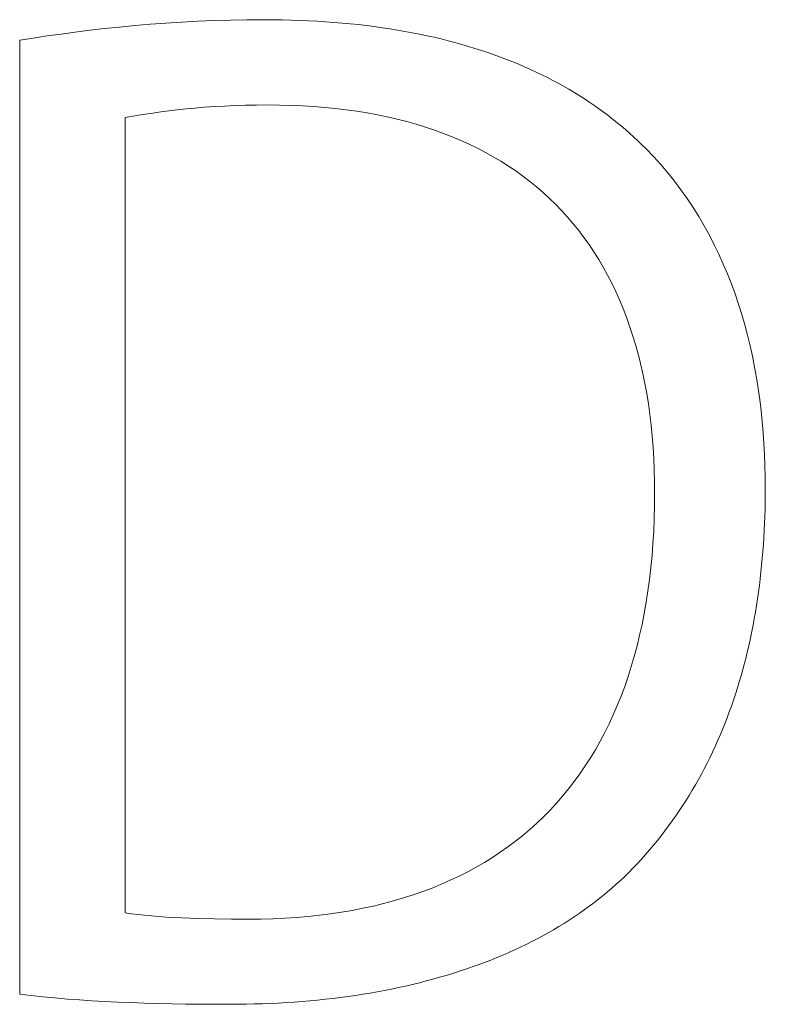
# Model space of a CAD drawing. Header units: centimetres. Extents: x -115 to 110, y -85 to 79.
# Tile 18 of 40: x -96.42 to -94.55, y 44.77 to 47.25. Entities that reach past the tile are written whole.
import ezdxf

# ---------------------------------------------------------------- set-up
doc = ezdxf.new("R2010")
doc.units = ezdxf.units.CM
doc.header["$MEASUREMENT"] = 0
doc.layers.add('Layer 1', color=7, linetype='Continuous')

msp = doc.modelspace()

# ---------------------------------------------------------------- linework, layer by layer
at = {"layer": 'Layer 1', "color": 250, "lineweight": 9}
for points, knots in [([(-96.42384, 47.19465), (-96.42384, 47.19465), (-96.38985, 47.19998), (-96.38985, 47.19998), (-96.38985, 47.19998), (-96.3552, 47.20514), (-96.3552, 47.20514), (-96.3552, 47.20514), (-96.31991, 47.2101), (-96.31991, 47.2101), (-96.31991, 47.2101), (-96.284, 47.21485), (-96.284, 47.21485), (-96.284, 47.21485), (-96.24747, 47.21936), (-96.24747, 47.21936), (-96.24747, 47.21936), (-96.21034, 47.2236), (-96.21034, 47.2236), (-96.21034, 47.2236), (-96.17262, 47.22756), (-96.17262, 47.22756), (-96.17262, 47.22756), (-96.13433, 47.2312), (-96.13433, 47.2312), (-96.13433, 47.2312), (-96.09547, 47.2345), (-96.09547, 47.2345), (-96.09547, 47.2345), (-96.05608, 47.23743), (-96.05608, 47.23743), (-96.05608, 47.23743), (-96.01615, 47.23999), (-96.01615, 47.23999), (-96.01615, 47.23999), (-95.9757, 47.24213), (-95.9757, 47.24213), (-95.9757, 47.24213), (-95.93475, 47.24384), (-95.93475, 47.24384), (-95.93475, 47.24384), (-95.8933, 47.24509), (-95.8933, 47.24509), (-95.8933, 47.24509), (-95.85138, 47.24585), (-95.85138, 47.24585), (-95.85138, 47.24585), (-95.809, 47.24612), (-95.809, 47.24612), (-95.809, 47.24612), (-95.78617, 47.24601), (-95.78617, 47.24601), (-95.78617, 47.24601), (-95.76359, 47.24569), (-95.76359, 47.24569), (-95.76359, 47.24569), (-95.74127, 47.24517), (-95.74127, 47.24517), (-95.74127, 47.24517), (-95.7192, 47.24444), (-95.7192, 47.24444), (-95.7192, 47.24444), (-95.69738, 47.2435), (-95.69738, 47.2435), (-95.69738, 47.2435), (-95.67581, 47.24235), (-95.67581, 47.24235), (-95.67581, 47.24235), (-95.65449, 47.24101), (-95.65449, 47.24101), (-95.65449, 47.24101), (-95.63342, 47.23946), (-95.63342, 47.23946), (-95.63342, 47.23946), (-95.61259, 47.23772), (-95.61259, 47.23772), (-95.61259, 47.23772), (-95.59201, 47.23577), (-95.59201, 47.23577), (-95.59201, 47.23577), (-95.57167, 47.23363), (-95.57167, 47.23363), (-95.57167, 47.23363), (-95.55158, 47.2313), (-95.55158, 47.2313), (-95.55158, 47.2313), (-95.53172, 47.22877), (-95.53172, 47.22877), (-95.53172, 47.22877), (-95.51211, 47.22605), (-95.51211, 47.22605), (-95.51211, 47.22605), (-95.49273, 47.22314), (-95.49273, 47.22314), (-95.49273, 47.22314), (-95.47359, 47.22005), (-95.47359, 47.22005), (-95.47359, 47.22005), (-95.45469, 47.21676), (-95.45469, 47.21676), (-95.45469, 47.21676), (-95.43603, 47.2133), (-95.43603, 47.2133), (-95.43603, 47.2133), (-95.41759, 47.20964), (-95.41759, 47.20964), (-95.41759, 47.20964), (-95.3994, 47.20581), (-95.3994, 47.20581), (-95.3994, 47.20581), (-95.38143, 47.2018), (-95.38143, 47.2018), (-95.38143, 47.2018), (-95.36369, 47.19761), (-95.36369, 47.19761), (-95.36369, 47.19761), (-95.34618, 47.19324), (-95.34618, 47.19324), (-95.34618, 47.19324), (-95.32891, 47.18869), (-95.32891, 47.18869), (-95.32891, 47.18869), (-95.31185, 47.18397), (-95.31185, 47.18397), (-95.31185, 47.18397), (-95.29503, 47.17908), (-95.29503, 47.17908), (-95.29503, 47.17908), (-95.27843, 47.17402), (-95.27843, 47.17402), (-95.27843, 47.17402), (-95.26205, 47.16879), (-95.26205, 47.16879), (-95.26205, 47.16879), (-95.24589, 47.1634), (-95.24589, 47.1634), (-95.24589, 47.1634), (-95.22996, 47.15784), (-95.22996, 47.15784), (-95.22996, 47.15784), (-95.21424, 47.15211), (-95.21424, 47.15211), (-95.21424, 47.15211), (-95.19875, 47.14622), (-95.19875, 47.14622), (-95.19875, 47.14622), (-95.18347, 47.14017), (-95.18347, 47.14017), (-95.18347, 47.14017), (-95.1684, 47.13396), (-95.1684, 47.13396), (-95.1684, 47.13396), (-95.15356, 47.12759), (-95.15356, 47.12759), (-95.15356, 47.12759), (-95.13892, 47.12107), (-95.13892, 47.12107), (-95.13892, 47.12107), (-95.1245, 47.11439), (-95.1245, 47.11439), (-95.1245, 47.11439), (-95.11029, 47.10756), (-95.11029, 47.10756), (-95.11029, 47.10756), (-95.09629, 47.10058), (-95.09629, 47.10058), (-95.09629, 47.10058), (-95.0825, 47.09345), (-95.0825, 47.09345), (-95.0825, 47.09345), (-95.06892, 47.08617), (-95.06892, 47.08617), (-95.06892, 47.08617), (-95.05555, 47.07874), (-95.05555, 47.07874), (-95.05555, 47.07874), (-95.04238, 47.07117), (-95.04238, 47.07117), (-95.04238, 47.07117), (-95.02941, 47.06346), (-95.02941, 47.06346), (-95.02941, 47.06346), (-95.01665, 47.0556), (-95.01665, 47.0556), (-95.01665, 47.0556), (-95.00409, 47.04761), (-95.00409, 47.04761), (-95.00409, 47.04761), (-94.99173, 47.03947), (-94.99173, 47.03947), (-94.99173, 47.03947), (-94.97957, 47.0312), (-94.97957, 47.0312), (-94.97957, 47.0312), (-94.96761, 47.0228), (-94.96761, 47.0228), (-94.96761, 47.0228), (-94.95584, 47.01426), (-94.95584, 47.01426), (-94.95584, 47.01426), (-94.94428, 47.00558), (-94.94428, 47.00558), (-94.94428, 47.00558), (-94.9329, 46.99678), (-94.9329, 46.99678), (-94.9329, 46.99678), (-94.92172, 46.98785), (-94.92172, 46.98785), (-94.92172, 46.98785), (-94.91074, 46.97879), (-94.91074, 46.97879), (-94.91074, 46.97879), (-94.89994, 46.96961), (-94.89994, 46.96961), (-94.89994, 46.96961), (-94.88933, 46.9603), (-94.88933, 46.9603), (-94.88933, 46.9603), (-94.87892, 46.95087), (-94.87892, 46.95087), (-94.87892, 46.95087), (-94.86869, 46.94132), (-94.86869, 46.94132), (-94.86869, 46.94132), (-94.85864, 46.93165), (-94.85864, 46.93165), (-94.85864, 46.93165), (-94.84879, 46.92186), (-94.84879, 46.92186), (-94.84879, 46.92186), (-94.82962, 46.90194), (-94.82962, 46.90194), (-94.82962, 46.90194), (-94.81119, 46.88157), (-94.81119, 46.88157), (-94.81119, 46.88157), (-94.79347, 46.86075), (-94.79347, 46.86075), (-94.79347, 46.86075), (-94.77645, 46.83952), (-94.77645, 46.83952), (-94.77645, 46.83952), (-94.76014, 46.81787), (-94.76014, 46.81787), (-94.76014, 46.81787), (-94.74452, 46.79582), (-94.74452, 46.79582), (-94.74452, 46.79582), (-94.72957, 46.77338), (-94.72957, 46.77338), (-94.72957, 46.77338), (-94.7153, 46.75057), (-94.7153, 46.75057), (-94.7153, 46.75057), (-94.70168, 46.7274), (-94.70168, 46.7274), (-94.70168, 46.7274), (-94.68872, 46.70388), (-94.68872, 46.70388), (-94.68872, 46.70388), (-94.67639, 46.68002), (-94.67639, 46.68002), (-94.67639, 46.68002), (-94.6647, 46.65584), (-94.6647, 46.65584), (-94.6647, 46.65584), (-94.65363, 46.63135), (-94.65363, 46.63135), (-94.65363, 46.63135), (-94.64317, 46.60657), (-94.64317, 46.60657), (-94.64317, 46.60657), (-94.63332, 46.5815), (-94.63332, 46.5815), (-94.63332, 46.5815), (-94.62406, 46.55616), (-94.62406, 46.55616), (-94.62406, 46.55616), (-94.61538, 46.53056), (-94.61538, 46.53056), (-94.61538, 46.53056), (-94.60728, 46.50471), (-94.60728, 46.50471), (-94.60728, 46.50471), (-94.59974, 46.47863), (-94.59974, 46.47863), (-94.59974, 46.47863), (-94.59276, 46.45233), (-94.59276, 46.45233), (-94.59276, 46.45233), (-94.58632, 46.42582), (-94.58632, 46.42582), (-94.58632, 46.42582), (-94.58042, 46.39912), (-94.58042, 46.39912), (-94.58042, 46.39912), (-94.57505, 46.37224), (-94.57505, 46.37224), (-94.57505, 46.37224), (-94.57019, 46.34519), (-94.57019, 46.34519), (-94.57019, 46.34519), (-94.56585, 46.31798), (-94.56585, 46.31798), (-94.56585, 46.31798), (-94.562, 46.29063), (-94.562, 46.29063), (-94.562, 46.29063), (-94.55863, 46.26315), (-94.55863, 46.26315), (-94.55863, 46.26315), (-94.55575, 46.23555), (-94.55575, 46.23555), (-94.55575, 46.23555), (-94.55334, 46.20784), (-94.55334, 46.20784), (-94.55334, 46.20784), (-94.55139, 46.18005), (-94.55139, 46.18005), (-94.55139, 46.18005), (-94.54988, 46.15217), (-94.54988, 46.15217), (-94.54988, 46.15217), (-94.54882, 46.12423), (-94.54882, 46.12423), (-94.54882, 46.12423), (-94.54819, 46.09624), (-94.54819, 46.09624), (-94.54819, 46.09624), (-94.54799, 46.0682), (-94.54799, 46.0682), (-94.54799, 46.0682), (-94.54829, 46.03204), (-94.54829, 46.03204), (-94.54829, 46.03204), (-94.54866, 46.01409), (-94.54866, 46.01409), (-94.54866, 46.01409), (-94.54919, 45.99622), (-94.54919, 45.99622), (-94.54919, 45.99622), (-94.54987, 45.97844), (-94.54987, 45.97844), (-94.54987, 45.97844), (-94.5507, 45.96075), (-94.5507, 45.96075), (-94.5507, 45.96075), (-94.55169, 45.94315), (-94.55169, 45.94315), (-94.55169, 45.94315), (-94.55283, 45.92564), (-94.55283, 45.92564), (-94.55283, 45.92564), (-94.55413, 45.90822), (-94.55413, 45.90822), (-94.55413, 45.90822), (-94.55558, 45.8909), (-94.55558, 45.8909), (-94.55558, 45.8909), (-94.55719, 45.87366), (-94.55719, 45.87366), (-94.55719, 45.87366), (-94.55895, 45.85652), (-94.55895, 45.85652), (-94.55895, 45.85652), (-94.56087, 45.83947), (-94.56087, 45.83947), (-94.56087, 45.83947), (-94.56295, 45.82251), (-94.56295, 45.82251), (-94.56295, 45.82251), (-94.56518, 45.80565), (-94.56518, 45.80565), (-94.56518, 45.80565), (-94.56758, 45.78889), (-94.56758, 45.78889), (-94.56758, 45.78889), (-94.57013, 45.77222), (-94.57013, 45.77222), (-94.57013, 45.77222), (-94.57285, 45.75565), (-94.57285, 45.75565), (-94.57285, 45.75565), (-94.57572, 45.73918), (-94.57572, 45.73918), (-94.57572, 45.73918), (-94.57876, 45.72281), (-94.57876, 45.72281), (-94.57876, 45.72281), (-94.58195, 45.70653), (-94.58195, 45.70653), (-94.58195, 45.70653), (-94.58532, 45.69036), (-94.58532, 45.69036), (-94.58532, 45.69036), (-94.58884, 45.67428), (-94.58884, 45.67428), (-94.58884, 45.67428), (-94.59253, 45.65831), (-94.59253, 45.65831), (-94.59253, 45.65831), (-94.59638, 45.64244), (-94.59638, 45.64244), (-94.59638, 45.64244), (-94.60039, 45.62668), (-94.60039, 45.62668), (-94.60039, 45.62668), (-94.60457, 45.61101), (-94.60457, 45.61101), (-94.60457, 45.61101), (-94.60892, 45.59546), (-94.60892, 45.59546), (-94.60892, 45.59546), (-94.61343, 45.58), (-94.61343, 45.58), (-94.61343, 45.58), (-94.61812, 45.56466), (-94.61812, 45.56466), (-94.61812, 45.56466), (-94.62296, 45.54942), (-94.62296, 45.54942), (-94.62296, 45.54942), (-94.62798, 45.53428), (-94.62798, 45.53428), (-94.62798, 45.53428), (-94.63317, 45.51926), (-94.63317, 45.51926), (-94.63317, 45.51926), (-94.63852, 45.50434), (-94.63852, 45.50434), (-94.63852, 45.50434), (-94.64405, 45.48953), (-94.64405, 45.48953), (-94.64405, 45.48953), (-94.64975, 45.47484), (-94.64975, 45.47484), (-94.64975, 45.47484), (-94.65561, 45.46025), (-94.65561, 45.46025), (-94.65561, 45.46025), (-94.66165, 45.44578), (-94.66165, 45.44578), (-94.66165, 45.44578), (-94.66787, 45.43142), (-94.66787, 45.43142), (-94.66787, 45.43142), (-94.67425, 45.41717), (-94.67425, 45.41717), (-94.67425, 45.41717), (-94.68081, 45.40304), (-94.68081, 45.40304), (-94.68081, 45.40304), (-94.68754, 45.38902), (-94.68754, 45.38902), (-94.68754, 45.38902), (-94.69445, 45.37511), (-94.69445, 45.37511), (-94.69445, 45.37511), (-94.70154, 45.36132), (-94.70154, 45.36132), (-94.70154, 45.36132), (-94.7088, 45.34765), (-94.7088, 45.34765), (-94.7088, 45.34765), (-94.71623, 45.3341), (-94.71623, 45.3341), (-94.71623, 45.3341), (-94.72385, 45.32066), (-94.72385, 45.32066), (-94.72385, 45.32066), (-94.73164, 45.30735), (-94.73164, 45.30735), (-94.73164, 45.30735), (-94.73961, 45.29415), (-94.73961, 45.29415), (-94.73961, 45.29415), (-94.74776, 45.28107), (-94.74776, 45.28107), (-94.74776, 45.28107), (-94.75609, 45.26812), (-94.75609, 45.26812), (-94.75609, 45.26812), (-94.7646, 45.25529), (-94.7646, 45.25529), (-94.7646, 45.25529), (-94.77329, 45.24257), (-94.77329, 45.24257), (-94.77329, 45.24257), (-94.78216, 45.22999), (-94.78216, 45.22999), (-94.78216, 45.22999), (-94.79121, 45.21752), (-94.79121, 45.21752), (-94.79121, 45.21752), (-94.80045, 45.20518), (-94.80045, 45.20518), (-94.80045, 45.20518), (-94.80987, 45.19297), (-94.80987, 45.19297), (-94.80987, 45.19297), (-94.81948, 45.18088), (-94.81948, 45.18088), (-94.81948, 45.18088), (-94.82926, 45.16892), (-94.82926, 45.16892), (-94.82926, 45.16892), (-94.83924, 45.15709), (-94.83924, 45.15709), (-94.83924, 45.15709), (-94.8494, 45.14539), (-94.8494, 45.14539), (-94.8494, 45.14539), (-94.85974, 45.13381), (-94.85974, 45.13381), (-94.85974, 45.13381), (-94.87027, 45.12237), (-94.87027, 45.12237), (-94.87027, 45.12237), (-94.88099, 45.11105), (-94.88099, 45.11105), (-94.88099, 45.11105), (-94.89114, 45.10078), (-94.89114, 45.10078), (-94.89114, 45.10078), (-94.90149, 45.09065), (-94.90149, 45.09065), (-94.90149, 45.09065), (-94.91205, 45.08066), (-94.91205, 45.08066), (-94.91205, 45.08066), (-94.92281, 45.07083), (-94.92281, 45.07083), (-94.92281, 45.07083), (-94.93377, 45.06114), (-94.93377, 45.06114), (-94.93377, 45.06114), (-94.94493, 45.0516), (-94.94493, 45.0516), (-94.94493, 45.0516), (-94.95629, 45.04221), (-94.95629, 45.04221), (-94.95629, 45.04221), (-94.96785, 45.03296), (-94.96785, 45.03296), (-94.96785, 45.03296), (-94.97961, 45.02387), (-94.97961, 45.02387), (-94.97961, 45.02387), (-94.99156, 45.01492), (-94.99156, 45.01492), (-94.99156, 45.01492), (-95.00371, 45.00613), (-95.00371, 45.00613), (-95.00371, 45.00613), (-95.01605, 44.99749), (-95.01605, 44.99749), (-95.01605, 44.99749), (-95.02858, 44.98899), (-95.02858, 44.98899), (-95.02858, 44.98899), (-95.04131, 44.98066), (-95.04131, 44.98066), (-95.04131, 44.98066), (-95.05422, 44.97247), (-95.05422, 44.97247), (-95.05422, 44.97247), (-95.06733, 44.96443), (-95.06733, 44.96443), (-95.06733, 44.96443), (-95.08062, 44.95655), (-95.08062, 44.95655), (-95.08062, 44.95655), (-95.0941, 44.94883), (-95.0941, 44.94883), (-95.0941, 44.94883), (-95.10776, 44.94126), (-95.10776, 44.94126), (-95.10776, 44.94126), (-95.12161, 44.93384), (-95.12161, 44.93384), (-95.12161, 44.93384), (-95.13564, 44.92658), (-95.13564, 44.92658), (-95.13564, 44.92658), (-95.14986, 44.91947), (-95.14986, 44.91947), (-95.14986, 44.91947), (-95.16425, 44.91252), (-95.16425, 44.91252), (-95.16425, 44.91252), (-95.17883, 44.90573), (-95.17883, 44.90573), (-95.17883, 44.90573), (-95.19358, 44.8991), (-95.19358, 44.8991), (-95.19358, 44.8991), (-95.20851, 44.89262), (-95.20851, 44.89262), (-95.20851, 44.89262), (-95.22361, 44.8863), (-95.22361, 44.8863), (-95.22361, 44.8863), (-95.23889, 44.88015), (-95.23889, 44.88015), (-95.23889, 44.88015), (-95.25435, 44.87415), (-95.25435, 44.87415), (-95.25435, 44.87415), (-95.26998, 44.86831), (-95.26998, 44.86831), (-95.26998, 44.86831), (-95.28577, 44.86263), (-95.28577, 44.86263), (-95.28577, 44.86263), (-95.30174, 44.85712), (-95.30174, 44.85712), (-95.30174, 44.85712), (-95.31788, 44.85176), (-95.31788, 44.85176), (-95.31788, 44.85176), (-95.33418, 44.84657), (-95.33418, 44.84657), (-95.33418, 44.84657), (-95.35066, 44.84154), (-95.35066, 44.84154), (-95.35066, 44.84154), (-95.36729, 44.83667), (-95.36729, 44.83667), (-95.36729, 44.83667), (-95.38409, 44.83197), (-95.38409, 44.83197), (-95.38409, 44.83197), (-95.40106, 44.82743), (-95.40106, 44.82743), (-95.40106, 44.82743), (-95.41818, 44.82306), (-95.41818, 44.82306), (-95.41818, 44.82306), (-95.43547, 44.81885), (-95.43547, 44.81885), (-95.43547, 44.81885), (-95.45292, 44.8148), (-95.45292, 44.8148), (-95.45292, 44.8148), (-95.47052, 44.81093), (-95.47052, 44.81093), (-95.47052, 44.81093), (-95.48829, 44.80722), (-95.48829, 44.80722), (-95.48829, 44.80722), (-95.5062, 44.80368), (-95.5062, 44.80368), (-95.5062, 44.80368), (-95.52428, 44.8003), (-95.52428, 44.8003), (-95.52428, 44.8003), (-95.5425, 44.79709), (-95.5425, 44.79709), (-95.5425, 44.79709), (-95.56088, 44.79406), (-95.56088, 44.79406), (-95.56088, 44.79406), (-95.57941, 44.79119), (-95.57941, 44.79119), (-95.57941, 44.79119), (-95.59809, 44.78849), (-95.59809, 44.78849), (-95.59809, 44.78849), (-95.61692, 44.78596), (-95.61692, 44.78596), (-95.61692, 44.78596), (-95.6359, 44.78361), (-95.6359, 44.78361), (-95.6359, 44.78361), (-95.65502, 44.78142), (-95.65502, 44.78142), (-95.65502, 44.78142), (-95.67429, 44.77941), (-95.67429, 44.77941), (-95.67429, 44.77941), (-95.6937, 44.77757), (-95.6937, 44.77757), (-95.6937, 44.77757), (-95.71326, 44.7759), (-95.71326, 44.7759), (-95.71326, 44.7759), (-95.73296, 44.7744), (-95.73296, 44.7744), (-95.73296, 44.7744), (-95.7528, 44.77308), (-95.7528, 44.77308), (-95.7528, 44.77308), (-95.77277, 44.77193), (-95.77277, 44.77193), (-95.77277, 44.77193), (-95.79289, 44.77096), (-95.79289, 44.77096), (-95.79289, 44.77096), (-95.81314, 44.77017), (-95.81314, 44.77017), (-95.81314, 44.77017), (-95.83353, 44.76955), (-95.83353, 44.76955), (-95.83353, 44.76955), (-95.85406, 44.7691), (-95.85406, 44.7691), (-95.85406, 44.7691), (-95.87472, 44.76884), (-95.87472, 44.76884), (-95.87472, 44.76884), (-95.89551, 44.76875), (-95.89551, 44.76875), (-95.89551, 44.76875), (-95.93296, 44.76882), (-95.93296, 44.76882), (-95.93296, 44.76882), (-95.96977, 44.76905), (-95.96977, 44.76905), (-95.96977, 44.76905), (-96.00593, 44.76945), (-96.00593, 44.76945), (-96.00593, 44.76945), (-96.04146, 44.77002), (-96.04146, 44.77002), (-96.04146, 44.77002), (-96.07638, 44.77077), (-96.07638, 44.77077), (-96.07638, 44.77077), (-96.11069, 44.77172), (-96.11069, 44.77172), (-96.11069, 44.77172), (-96.14442, 44.77288), (-96.14442, 44.77288), (-96.14442, 44.77288), (-96.17758, 44.77425), (-96.17758, 44.77425), (-96.17758, 44.77425), (-96.21018, 44.77585), (-96.21018, 44.77585), (-96.21018, 44.77585), (-96.24223, 44.77768), (-96.24223, 44.77768), (-96.24223, 44.77768), (-96.27375, 44.77976), (-96.27375, 44.77976), (-96.27375, 44.77976), (-96.30475, 44.78209), (-96.30475, 44.78209), (-96.30475, 44.78209), (-96.33525, 44.78469), (-96.33525, 44.78469), (-96.33525, 44.78469), (-96.36525, 44.78756), (-96.36525, 44.78756), (-96.36525, 44.78756), (-96.39478, 44.79072), (-96.39478, 44.79072), (-96.39478, 44.79072), (-96.42384, 44.79418), (-96.42384, 44.79418), (-96.42384, 44.79418), (-96.42384, 47.19465), (-96.42384, 47.19465)], [0, 0, 0, 0, 0.003937, 0.003937, 0.003937, 0.007874, 0.007874, 0.007874, 0.011811, 0.011811, 0.011811, 0.015748, 0.015748, 0.015748, 0.019685, 0.019685, 0.019685, 0.023622, 0.023622, 0.023622, 0.0275591, 0.0275591, 0.0275591, 0.0314961, 0.0314961, 0.0314961, 0.0354331, 0.0354331, 0.0354331, 0.0393701, 0.0393701, 0.0393701, 0.0433071, 0.0433071, 0.0433071, 0.0472441, 0.0472441, 0.0472441, 0.0511811, 0.0511811, 0.0511811, 0.0551181, 0.0551181, 0.0551181, 0.0590551, 0.0590551, 0.0590551, 0.0629921, 0.0629921, 0.0629921, 0.0669291, 0.0669291, 0.0669291, 0.0708661, 0.0708661, 0.0708661, 0.0748031, 0.0748031, 0.0748031, 0.0787402, 0.0787402, 0.0787402, 0.0826772, 0.0826772, 0.0826772, 0.0866142, 0.0866142, 0.0866142, 0.0905512, 0.0905512, 0.0905512, 0.0944882, 0.0944882, 0.0944882, 0.0984252, 0.0984252, 0.0984252, 0.1023622, 0.1023622, 0.1023622, 0.1062992, 0.1062992, 0.1062992, 0.1102362, 0.1102362, 0.1102362, 0.1141732, 0.1141732, 0.1141732, 0.1181102, 0.1181102, 0.1181102, 0.1220472, 0.1220472, 0.1220472, 0.1259843, 0.1259843, 0.1259843, 0.1299213, 0.1299213, 0.1299213, 0.1338583, 0.1338583, 0.1338583, 0.1377953, 0.1377953, 0.1377953, 0.1417323, 0.1417323, 0.1417323, 0.1456693, 0.1456693, 0.1456693, 0.1496063, 0.1496063, 0.1496063, 0.1535433, 0.1535433, 0.1535433, 0.1574803, 0.1574803, 0.1574803, 0.1614173, 0.1614173, 0.1614173, 0.1653543, 0.1653543, 0.1653543, 0.1692913, 0.1692913, 0.1692913, 0.1732283, 0.1732283, 0.1732283, 0.1771654, 0.1771654, 0.1771654, 0.1811024, 0.1811024, 0.1811024, 0.1850394, 0.1850394, 0.1850394, 0.1889764, 0.1889764, 0.1889764, 0.1929134, 0.1929134, 0.1929134, 0.1968504, 0.1968504, 0.1968504, 0.2007874, 0.2007874, 0.2007874, 0.2047244, 0.2047244, 0.2047244, 0.2086614, 0.2086614, 0.2086614, 0.2125984, 0.2125984, 0.2125984, 0.2165354, 0.2165354, 0.2165354, 0.2204724, 0.2204724, 0.2204724, 0.2244094, 0.2244094, 0.2244094, 0.2283465, 0.2283465, 0.2283465, 0.2322835, 0.2322835, 0.2322835, 0.2362205, 0.2362205, 0.2362205, 0.2401575, 0.2401575, 0.2401575, 0.2440945, 0.2440945, 0.2440945, 0.2480315, 0.2480315, 0.2480315, 0.2519685, 0.2519685, 0.2519685, 0.2559055, 0.2559055, 0.2559055, 0.2598425, 0.2598425, 0.2598425, 0.2637795, 0.2637795, 0.2637795, 0.2677165, 0.2677165, 0.2677165, 0.2716535, 0.2716535, 0.2716535, 0.2755906, 0.2755906, 0.2755906, 0.2795276, 0.2795276, 0.2795276, 0.2834646, 0.2834646, 0.2834646, 0.2874016, 0.2874016, 0.2874016, 0.2913386, 0.2913386, 0.2913386, 0.2952756, 0.2952756, 0.2952756, 0.2992126, 0.2992126, 0.2992126, 0.3031496, 0.3031496, 0.3031496, 0.3070866, 0.3070866, 0.3070866, 0.3110236, 0.3110236, 0.3110236, 0.3149606, 0.3149606, 0.3149606, 0.3188976, 0.3188976, 0.3188976, 0.3228346, 0.3228346, 0.3228346, 0.3267717, 0.3267717, 0.3267717, 0.3307087, 0.3307087, 0.3307087, 0.3346457, 0.3346457, 0.3346457, 0.3385827, 0.3385827, 0.3385827, 0.3425197, 0.3425197, 0.3425197, 0.3464567, 0.3464567, 0.3464567, 0.3503937, 0.3503937, 0.3503937, 0.3543307, 0.3543307, 0.3543307, 0.3582677, 0.3582677, 0.3582677, 0.3622047, 0.3622047, 0.3622047, 0.3661417, 0.3661417, 0.3661417, 0.3700787, 0.3700787, 0.3700787, 0.3740157, 0.3740157, 0.3740157, 0.3779528, 0.3779528, 0.3779528, 0.3818898, 0.3818898, 0.3818898, 0.3858268, 0.3858268, 0.3858268, 0.3897638, 0.3897638, 0.3897638, 0.3937008, 0.3937008, 0.3937008, 0.3976378, 0.3976378, 0.3976378, 0.4015748, 0.4015748, 0.4015748, 0.4055118, 0.4055118, 0.4055118, 0.4094488, 0.4094488, 0.4094488, 0.4133858, 0.4133858, 0.4133858, 0.4173228, 0.4173228, 0.4173228, 0.4212598, 0.4212598, 0.4212598, 0.4251969, 0.4251969, 0.4251969, 0.4291339, 0.4291339, 0.4291339, 0.4330709, 0.4330709, 0.4330709, 0.4370079, 0.4370079, 0.4370079, 0.4409449, 0.4409449, 0.4409449, 0.4448819, 0.4448819, 0.4448819, 0.4488189, 0.4488189, 0.4488189, 0.4527559, 0.4527559, 0.4527559, 0.4566929, 0.4566929, 0.4566929, 0.4606299, 0.4606299, 0.4606299, 0.4645669, 0.4645669, 0.4645669, 0.4685039, 0.4685039, 0.4685039, 0.4724409, 0.4724409, 0.4724409, 0.476378, 0.476378, 0.476378, 0.480315, 0.480315, 0.480315, 0.484252, 0.484252, 0.484252, 0.488189, 0.488189, 0.488189, 0.492126, 0.492126, 0.492126, 0.496063, 0.496063, 0.496063, 0.5, 0.5, 0.5, 0.503937, 0.503937, 0.503937, 0.507874, 0.507874, 0.507874, 0.511811, 0.511811, 0.511811, 0.515748, 0.515748, 0.515748, 0.519685, 0.519685, 0.519685, 0.523622, 0.523622, 0.523622, 0.5275591, 0.5275591, 0.5275591, 0.5314961, 0.5314961, 0.5314961, 0.5354331, 0.5354331, 0.5354331, 0.5393701, 0.5393701, 0.5393701, 0.5433071, 0.5433071, 0.5433071, 0.5472441, 0.5472441, 0.5472441, 0.5511811, 0.5511811, 0.5511811, 0.5551181, 0.5551181, 0.5551181, 0.5590551, 0.5590551, 0.5590551, 0.5629921, 0.5629921, 0.5629921, 0.5669291, 0.5669291, 0.5669291, 0.5708661, 0.5708661, 0.5708661, 0.5748031, 0.5748031, 0.5748031, 0.5787402, 0.5787402, 0.5787402, 0.5826772, 0.5826772, 0.5826772, 0.5866142, 0.5866142, 0.5866142, 0.5905512, 0.5905512, 0.5905512, 0.5944882, 0.5944882, 0.5944882, 0.5984252, 0.5984252, 0.5984252, 0.6023622, 0.6023622, 0.6023622, 0.6062992, 0.6062992, 0.6062992, 0.6102362, 0.6102362, 0.6102362, 0.6141732, 0.6141732, 0.6141732, 0.6181102, 0.6181102, 0.6181102, 0.6220472, 0.6220472, 0.6220472, 0.6259843, 0.6259843, 0.6259843, 0.6299213, 0.6299213, 0.6299213, 0.6338583, 0.6338583, 0.6338583, 0.6377953, 0.6377953, 0.6377953, 0.6417323, 0.6417323, 0.6417323, 0.6456693, 0.6456693, 0.6456693, 0.6496063, 0.6496063, 0.6496063, 0.6535433, 0.6535433, 0.6535433, 0.6574803, 0.6574803, 0.6574803, 0.6614173, 0.6614173, 0.6614173, 0.6653543, 0.6653543, 0.6653543, 0.6692913, 0.6692913, 0.6692913, 0.6732283, 0.6732283, 0.6732283, 0.6771654, 0.6771654, 0.6771654, 0.6811024, 0.6811024, 0.6811024, 0.6850394, 0.6850394, 0.6850394, 0.6889764, 0.6889764, 0.6889764, 0.6929134, 0.6929134, 0.6929134, 0.6968504, 0.6968504, 0.6968504, 0.7007874, 0.7007874, 0.7007874, 0.7047244, 0.7047244, 0.7047244, 0.7086614, 0.7086614, 0.7086614, 0.7125984, 0.7125984, 0.7125984, 0.7165354, 0.7165354, 0.7165354, 0.7204724, 0.7204724, 0.7204724, 0.7244094, 0.7244094, 0.7244094, 0.7283465, 0.7283465, 0.7283465, 0.7322835, 0.7322835, 0.7322835, 0.7362205, 0.7362205, 0.7362205, 0.7401575, 0.7401575, 0.7401575, 0.7440945, 0.7440945, 0.7440945, 0.7480315, 0.7480315, 0.7480315, 0.7519685, 0.7519685, 0.7519685, 0.7559055, 0.7559055, 0.7559055, 0.7598425, 0.7598425, 0.7598425, 0.7637795, 0.7637795, 0.7637795, 0.7677165, 0.7677165, 0.7677165, 0.7716535, 0.7716535, 0.7716535, 0.7755906, 0.7755906, 0.7755906, 0.7795276, 0.7795276, 0.7795276, 0.7834646, 0.7834646, 0.7834646, 0.7874016, 0.7874016, 0.7874016, 0.7913386, 0.7913386, 0.7913386, 0.7952756, 0.7952756, 0.7952756, 0.7992126, 0.7992126, 0.7992126, 0.8031496, 0.8031496, 0.8031496, 0.8070866, 0.8070866, 0.8070866, 0.8110236, 0.8110236, 0.8110236, 0.8149606, 0.8149606, 0.8149606, 0.8188976, 0.8188976, 0.8188976, 0.8228346, 0.8228346, 0.8228346, 0.8267717, 0.8267717, 0.8267717, 0.8307087, 0.8307087, 0.8307087, 0.8346457, 0.8346457, 0.8346457, 0.8385827, 0.8385827, 0.8385827, 0.8425197, 0.8425197, 0.8425197, 0.8464567, 0.8464567, 0.8464567, 0.8503937, 0.8503937, 0.8503937, 0.8543307, 0.8543307, 0.8543307, 0.8582677, 0.8582677, 0.8582677, 0.8622047, 0.8622047, 0.8622047, 0.8661417, 0.8661417, 0.8661417, 0.8700787, 0.8700787, 0.8700787, 0.8740157, 0.8740157, 0.8740157, 0.8779528, 0.8779528, 0.8779528, 0.8818898, 0.8818898, 0.8818898, 0.8858268, 0.8858268, 0.8858268, 0.8897638, 0.8897638, 0.8897638, 0.8937008, 0.8937008, 0.8937008, 0.8976378, 0.8976378, 0.8976378, 0.9015748, 0.9015748, 0.9015748, 0.9055118, 0.9055118, 0.9055118, 0.9094488, 0.9094488, 0.9094488, 0.9133858, 0.9133858, 0.9133858, 0.9173228, 0.9173228, 0.9173228, 0.9212598, 0.9212598, 0.9212598, 0.9251969, 0.9251969, 0.9251969, 0.9291339, 0.9291339, 0.9291339, 0.9330709, 0.9330709, 0.9330709, 0.9370079, 0.9370079, 0.9370079, 0.9409449, 0.9409449, 0.9409449, 0.9448819, 0.9448819, 0.9448819, 0.9488189, 0.9488189, 0.9488189, 0.9527559, 0.9527559, 0.9527559, 0.9566929, 0.9566929, 0.9566929, 0.9606299, 0.9606299, 0.9606299, 0.9645669, 0.9645669, 0.9645669, 0.9685039, 0.9685039, 0.9685039, 0.9724409, 0.9724409, 0.9724409, 0.976378, 0.976378, 0.976378, 0.980315, 0.980315, 0.980315, 0.984252, 0.984252, 0.984252, 0.988189, 0.988189, 0.988189, 0.992126, 0.992126, 0.992126, 0.996063, 0.996063, 0.996063, 1, 1, 1, 1]), ([(-96.15813, 44.99913), (-96.15813, 44.99913), (-96.14267, 44.9968), (-96.14267, 44.9968), (-96.14267, 44.9968), (-96.12645, 44.99469), (-96.12645, 44.99469), (-96.12645, 44.99469), (-96.10952, 44.9928), (-96.10952, 44.9928), (-96.10952, 44.9928), (-96.09193, 44.99111), (-96.09193, 44.99111), (-96.09193, 44.99111), (-96.07372, 44.98961), (-96.07372, 44.98961), (-96.07372, 44.98961), (-96.05495, 44.9883), (-96.05495, 44.9883), (-96.05495, 44.9883), (-96.03567, 44.98716), (-96.03567, 44.98716), (-96.03567, 44.98716), (-96.01593, 44.98618), (-96.01593, 44.98618), (-96.01593, 44.98618), (-95.99577, 44.98535), (-95.99577, 44.98535), (-95.99577, 44.98535), (-95.97526, 44.98467), (-95.97526, 44.98467), (-95.97526, 44.98467), (-95.93336, 44.98369), (-95.93336, 44.98369), (-95.93336, 44.98369), (-95.89062, 44.98316), (-95.89062, 44.98316), (-95.89062, 44.98316), (-95.84745, 44.983), (-95.84745, 44.983), (-95.84745, 44.983), (-95.81675, 44.98327), (-95.81675, 44.98327), (-95.81675, 44.98327), (-95.7865, 44.9841), (-95.7865, 44.9841), (-95.7865, 44.9841), (-95.75668, 44.98546), (-95.75668, 44.98546), (-95.75668, 44.98546), (-95.7273, 44.98738), (-95.7273, 44.98738), (-95.7273, 44.98738), (-95.69837, 44.98983), (-95.69837, 44.98983), (-95.69837, 44.98983), (-95.66987, 44.99283), (-95.66987, 44.99283), (-95.66987, 44.99283), (-95.64183, 44.99637), (-95.64183, 44.99637), (-95.64183, 44.99637), (-95.61423, 45.00046), (-95.61423, 45.00046), (-95.61423, 45.00046), (-95.58708, 45.00508), (-95.58708, 45.00508), (-95.58708, 45.00508), (-95.56038, 45.01024), (-95.56038, 45.01024), (-95.56038, 45.01024), (-95.53413, 45.01593), (-95.53413, 45.01593), (-95.53413, 45.01593), (-95.50833, 45.02216), (-95.50833, 45.02216), (-95.50833, 45.02216), (-95.48298, 45.02893), (-95.48298, 45.02893), (-95.48298, 45.02893), (-95.45809, 45.03623), (-95.45809, 45.03623), (-95.45809, 45.03623), (-95.43366, 45.04406), (-95.43366, 45.04406), (-95.43366, 45.04406), (-95.40969, 45.05242), (-95.40969, 45.05242), (-95.40969, 45.05242), (-95.38617, 45.06132), (-95.38617, 45.06132), (-95.38617, 45.06132), (-95.36312, 45.07074), (-95.36312, 45.07074), (-95.36312, 45.07074), (-95.34053, 45.08069), (-95.34053, 45.08069), (-95.34053, 45.08069), (-95.31841, 45.09116), (-95.31841, 45.09116), (-95.31841, 45.09116), (-95.29675, 45.10216), (-95.29675, 45.10216), (-95.29675, 45.10216), (-95.27555, 45.11369), (-95.27555, 45.11369), (-95.27555, 45.11369), (-95.25483, 45.12573), (-95.25483, 45.12573), (-95.25483, 45.12573), (-95.23457, 45.1383), (-95.23457, 45.1383), (-95.23457, 45.1383), (-95.21479, 45.15139), (-95.21479, 45.15139), (-95.21479, 45.15139), (-95.19548, 45.165), (-95.19548, 45.165), (-95.19548, 45.165), (-95.17664, 45.17912), (-95.17664, 45.17912), (-95.17664, 45.17912), (-95.15828, 45.19377), (-95.15828, 45.19377), (-95.15828, 45.19377), (-95.1404, 45.20892), (-95.1404, 45.20892), (-95.1404, 45.20892), (-95.12299, 45.2246), (-95.12299, 45.2246), (-95.12299, 45.2246), (-95.10607, 45.24078), (-95.10607, 45.24078), (-95.10607, 45.24078), (-95.08963, 45.25748), (-95.08963, 45.25748), (-95.08963, 45.25748), (-95.07367, 45.27469), (-95.07367, 45.27469), (-95.07367, 45.27469), (-95.05819, 45.29241), (-95.05819, 45.29241), (-95.05819, 45.29241), (-95.0432, 45.31064), (-95.0432, 45.31064), (-95.0432, 45.31064), (-95.0287, 45.32937), (-95.0287, 45.32937), (-95.0287, 45.32937), (-95.01469, 45.34861), (-95.01469, 45.34861), (-95.01469, 45.34861), (-95.00116, 45.36836), (-95.00116, 45.36836), (-95.00116, 45.36836), (-94.98813, 45.38861), (-94.98813, 45.38861), (-94.98813, 45.38861), (-94.97559, 45.40936), (-94.97559, 45.40936), (-94.97559, 45.40936), (-94.96355, 45.43062), (-94.96355, 45.43062), (-94.96355, 45.43062), (-94.952, 45.45237), (-94.952, 45.45237), (-94.952, 45.45237), (-94.94095, 45.47463), (-94.94095, 45.47463), (-94.94095, 45.47463), (-94.9304, 45.49738), (-94.9304, 45.49738), (-94.9304, 45.49738), (-94.92035, 45.52063), (-94.92035, 45.52063), (-94.92035, 45.52063), (-94.91081, 45.54437), (-94.91081, 45.54437), (-94.91081, 45.54437), (-94.90176, 45.56861), (-94.90176, 45.56861), (-94.90176, 45.56861), (-94.89322, 45.59334), (-94.89322, 45.59334), (-94.89322, 45.59334), (-94.88519, 45.61857), (-94.88519, 45.61857), (-94.88519, 45.61857), (-94.87766, 45.64428), (-94.87766, 45.64428), (-94.87766, 45.64428), (-94.87064, 45.67049), (-94.87064, 45.67049), (-94.87064, 45.67049), (-94.86414, 45.69718), (-94.86414, 45.69718), (-94.86414, 45.69718), (-94.85814, 45.72436), (-94.85814, 45.72436), (-94.85814, 45.72436), (-94.85266, 45.75203), (-94.85266, 45.75203), (-94.85266, 45.75203), (-94.8477, 45.78018), (-94.8477, 45.78018), (-94.8477, 45.78018), (-94.84325, 45.80882), (-94.84325, 45.80882), (-94.84325, 45.80882), (-94.83932, 45.83794), (-94.83932, 45.83794), (-94.83932, 45.83794), (-94.83591, 45.86754), (-94.83591, 45.86754), (-94.83591, 45.86754), (-94.83302, 45.89762), (-94.83302, 45.89762), (-94.83302, 45.89762), (-94.83065, 45.92818), (-94.83065, 45.92818), (-94.83065, 45.92818), (-94.8288, 45.95922), (-94.8288, 45.95922), (-94.8288, 45.95922), (-94.82749, 45.99073), (-94.82749, 45.99073), (-94.82749, 45.99073), (-94.82669, 46.02272), (-94.82669, 46.02272), (-94.82669, 46.02272), (-94.82643, 46.05519), (-94.82643, 46.05519), (-94.82643, 46.05519), (-94.82668, 46.08469), (-94.82668, 46.08469), (-94.82668, 46.08469), (-94.82742, 46.11377), (-94.82742, 46.11377), (-94.82742, 46.11377), (-94.82866, 46.14242), (-94.82866, 46.14242), (-94.82866, 46.14242), (-94.83039, 46.17064), (-94.83039, 46.17064), (-94.83039, 46.17064), (-94.83262, 46.19843), (-94.83262, 46.19843), (-94.83262, 46.19843), (-94.83533, 46.22578), (-94.83533, 46.22578), (-94.83533, 46.22578), (-94.83854, 46.2527), (-94.83854, 46.2527), (-94.83854, 46.2527), (-94.84224, 46.27919), (-94.84224, 46.27919), (-94.84224, 46.27919), (-94.84643, 46.30523), (-94.84643, 46.30523), (-94.84643, 46.30523), (-94.8511, 46.33084), (-94.8511, 46.33084), (-94.8511, 46.33084), (-94.85626, 46.35601), (-94.85626, 46.35601), (-94.85626, 46.35601), (-94.86191, 46.38074), (-94.86191, 46.38074), (-94.86191, 46.38074), (-94.86804, 46.40503), (-94.86804, 46.40503), (-94.86804, 46.40503), (-94.87465, 46.42888), (-94.87465, 46.42888), (-94.87465, 46.42888), (-94.88175, 46.45228), (-94.88175, 46.45228), (-94.88175, 46.45228), (-94.88933, 46.47524), (-94.88933, 46.47524), (-94.88933, 46.47524), (-94.89739, 46.49776), (-94.89739, 46.49776), (-94.89739, 46.49776), (-94.90593, 46.51982), (-94.90593, 46.51982), (-94.90593, 46.51982), (-94.91495, 46.54144), (-94.91495, 46.54144), (-94.91495, 46.54144), (-94.92444, 46.56261), (-94.92444, 46.56261), (-94.92444, 46.56261), (-94.93441, 46.58332), (-94.93441, 46.58332), (-94.93441, 46.58332), (-94.94486, 46.60359), (-94.94486, 46.60359), (-94.94486, 46.60359), (-94.95578, 46.6234), (-94.95578, 46.6234), (-94.95578, 46.6234), (-94.96717, 46.64276), (-94.96717, 46.64276), (-94.96717, 46.64276), (-94.97904, 46.66166), (-94.97904, 46.66166), (-94.97904, 46.66166), (-94.99138, 46.68011), (-94.99138, 46.68011), (-94.99138, 46.68011), (-95.00419, 46.6981), (-95.00419, 46.6981), (-95.00419, 46.6981), (-95.01746, 46.71563), (-95.01746, 46.71563), (-95.01746, 46.71563), (-95.03121, 46.7327), (-95.03121, 46.7327), (-95.03121, 46.7327), (-95.04542, 46.74932), (-95.04542, 46.74932), (-95.04542, 46.74932), (-95.0601, 46.76546), (-95.0601, 46.76546), (-95.0601, 46.76546), (-95.07525, 46.78115), (-95.07525, 46.78115), (-95.07525, 46.78115), (-95.09086, 46.79637), (-95.09086, 46.79637), (-95.09086, 46.79637), (-95.10693, 46.81112), (-95.10693, 46.81112), (-95.10693, 46.81112), (-95.12346, 46.82541), (-95.12346, 46.82541), (-95.12346, 46.82541), (-95.14046, 46.83923), (-95.14046, 46.83923), (-95.14046, 46.83923), (-95.15791, 46.85259), (-95.15791, 46.85259), (-95.15791, 46.85259), (-95.17583, 46.86547), (-95.17583, 46.86547), (-95.17583, 46.86547), (-95.1942, 46.87788), (-95.1942, 46.87788), (-95.1942, 46.87788), (-95.21303, 46.88981), (-95.21303, 46.88981), (-95.21303, 46.88981), (-95.23231, 46.90128), (-95.23231, 46.90128), (-95.23231, 46.90128), (-95.25205, 46.91227), (-95.25205, 46.91227), (-95.25205, 46.91227), (-95.27225, 46.92278), (-95.27225, 46.92278), (-95.27225, 46.92278), (-95.2929, 46.93282), (-95.2929, 46.93282), (-95.2929, 46.93282), (-95.314, 46.94238), (-95.314, 46.94238), (-95.314, 46.94238), (-95.33555, 46.95145), (-95.33555, 46.95145), (-95.33555, 46.95145), (-95.35755, 46.96005), (-95.35755, 46.96005), (-95.35755, 46.96005), (-95.37999, 46.96817), (-95.37999, 46.96817), (-95.37999, 46.96817), (-95.40289, 46.9758), (-95.40289, 46.9758), (-95.40289, 46.9758), (-95.42624, 46.98295), (-95.42624, 46.98295), (-95.42624, 46.98295), (-95.45002, 46.98961), (-95.45002, 46.98961), (-95.45002, 46.98961), (-95.47426, 46.99579), (-95.47426, 46.99579), (-95.47426, 46.99579), (-95.49894, 47.00148), (-95.49894, 47.00148), (-95.49894, 47.00148), (-95.52406, 47.00668), (-95.52406, 47.00668), (-95.52406, 47.00668), (-95.54962, 47.01139), (-95.54962, 47.01139), (-95.54962, 47.01139), (-95.57562, 47.01561), (-95.57562, 47.01561), (-95.57562, 47.01561), (-95.60207, 47.01934), (-95.60207, 47.01934), (-95.60207, 47.01934), (-95.62895, 47.02258), (-95.62895, 47.02258), (-95.62895, 47.02258), (-95.65627, 47.02532), (-95.65627, 47.02532), (-95.65627, 47.02532), (-95.68402, 47.02756), (-95.68402, 47.02756), (-95.68402, 47.02756), (-95.71221, 47.02931), (-95.71221, 47.02931), (-95.71221, 47.02931), (-95.74084, 47.03056), (-95.74084, 47.03056), (-95.74084, 47.03056), (-95.7699, 47.03131), (-95.7699, 47.03131), (-95.7699, 47.03131), (-95.79939, 47.03156), (-95.79939, 47.03156), (-95.79939, 47.03156), (-95.82784, 47.03137), (-95.82784, 47.03137), (-95.82784, 47.03137), (-95.85554, 47.03084), (-95.85554, 47.03084), (-95.85554, 47.03084), (-95.88245, 47.02997), (-95.88245, 47.02997), (-95.88245, 47.02997), (-95.90859, 47.02879), (-95.90859, 47.02879), (-95.90859, 47.02879), (-95.93394, 47.02734), (-95.93394, 47.02734), (-95.93394, 47.02734), (-95.95848, 47.02562), (-95.95848, 47.02562), (-95.95848, 47.02562), (-95.98223, 47.02368), (-95.98223, 47.02368), (-95.98223, 47.02368), (-96.00515, 47.02152), (-96.00515, 47.02152), (-96.00515, 47.02152), (-96.02725, 47.01918), (-96.02725, 47.01918), (-96.02725, 47.01918), (-96.04852, 47.01668), (-96.04852, 47.01668), (-96.04852, 47.01668), (-96.06894, 47.01404), (-96.06894, 47.01404), (-96.06894, 47.01404), (-96.08851, 47.01128), (-96.08851, 47.01128), (-96.08851, 47.01128), (-96.10723, 47.00844), (-96.10723, 47.00844), (-96.10723, 47.00844), (-96.12507, 47.00554), (-96.12507, 47.00554), (-96.12507, 47.00554), (-96.15813, 46.99963), (-96.15813, 46.99963), (-96.15813, 46.99963), (-96.15813, 44.99913), (-96.15813, 44.99913)], [0, 0, 0, 0, 0.0063694, 0.0063694, 0.0063694, 0.0127389, 0.0127389, 0.0127389, 0.0191083, 0.0191083, 0.0191083, 0.0254777, 0.0254777, 0.0254777, 0.0318471, 0.0318471, 0.0318471, 0.0382166, 0.0382166, 0.0382166, 0.044586, 0.044586, 0.044586, 0.0509554, 0.0509554, 0.0509554, 0.0573248, 0.0573248, 0.0573248, 0.0636943, 0.0636943, 0.0636943, 0.0700637, 0.0700637, 0.0700637, 0.0764331, 0.0764331, 0.0764331, 0.0828025, 0.0828025, 0.0828025, 0.089172, 0.089172, 0.089172, 0.0955414, 0.0955414, 0.0955414, 0.1019108, 0.1019108, 0.1019108, 0.1082803, 0.1082803, 0.1082803, 0.1146497, 0.1146497, 0.1146497, 0.1210191, 0.1210191, 0.1210191, 0.1273885, 0.1273885, 0.1273885, 0.133758, 0.133758, 0.133758, 0.1401274, 0.1401274, 0.1401274, 0.1464968, 0.1464968, 0.1464968, 0.1528662, 0.1528662, 0.1528662, 0.1592357, 0.1592357, 0.1592357, 0.1656051, 0.1656051, 0.1656051, 0.1719745, 0.1719745, 0.1719745, 0.1783439, 0.1783439, 0.1783439, 0.1847134, 0.1847134, 0.1847134, 0.1910828, 0.1910828, 0.1910828, 0.1974522, 0.1974522, 0.1974522, 0.2038217, 0.2038217, 0.2038217, 0.2101911, 0.2101911, 0.2101911, 0.2165605, 0.2165605, 0.2165605, 0.2229299, 0.2229299, 0.2229299, 0.2292994, 0.2292994, 0.2292994, 0.2356688, 0.2356688, 0.2356688, 0.2420382, 0.2420382, 0.2420382, 0.2484076, 0.2484076, 0.2484076, 0.2547771, 0.2547771, 0.2547771, 0.2611465, 0.2611465, 0.2611465, 0.2675159, 0.2675159, 0.2675159, 0.2738854, 0.2738854, 0.2738854, 0.2802548, 0.2802548, 0.2802548, 0.2866242, 0.2866242, 0.2866242, 0.2929936, 0.2929936, 0.2929936, 0.2993631, 0.2993631, 0.2993631, 0.3057325, 0.3057325, 0.3057325, 0.3121019, 0.3121019, 0.3121019, 0.3184713, 0.3184713, 0.3184713, 0.3248408, 0.3248408, 0.3248408, 0.3312102, 0.3312102, 0.3312102, 0.3375796, 0.3375796, 0.3375796, 0.343949, 0.343949, 0.343949, 0.3503185, 0.3503185, 0.3503185, 0.3566879, 0.3566879, 0.3566879, 0.3630573, 0.3630573, 0.3630573, 0.3694268, 0.3694268, 0.3694268, 0.3757962, 0.3757962, 0.3757962, 0.3821656, 0.3821656, 0.3821656, 0.388535, 0.388535, 0.388535, 0.3949045, 0.3949045, 0.3949045, 0.4012739, 0.4012739, 0.4012739, 0.4076433, 0.4076433, 0.4076433, 0.4140127, 0.4140127, 0.4140127, 0.4203822, 0.4203822, 0.4203822, 0.4267516, 0.4267516, 0.4267516, 0.433121, 0.433121, 0.433121, 0.4394904, 0.4394904, 0.4394904, 0.4458599, 0.4458599, 0.4458599, 0.4522293, 0.4522293, 0.4522293, 0.4585987, 0.4585987, 0.4585987, 0.4649682, 0.4649682, 0.4649682, 0.4713376, 0.4713376, 0.4713376, 0.477707, 0.477707, 0.477707, 0.4840764, 0.4840764, 0.4840764, 0.4904459, 0.4904459, 0.4904459, 0.4968153, 0.4968153, 0.4968153, 0.5031847, 0.5031847, 0.5031847, 0.5095541, 0.5095541, 0.5095541, 0.5159236, 0.5159236, 0.5159236, 0.522293, 0.522293, 0.522293, 0.5286624, 0.5286624, 0.5286624, 0.5350318, 0.5350318, 0.5350318, 0.5414013, 0.5414013, 0.5414013, 0.5477707, 0.5477707, 0.5477707, 0.5541401, 0.5541401, 0.5541401, 0.5605096, 0.5605096, 0.5605096, 0.566879, 0.566879, 0.566879, 0.5732484, 0.5732484, 0.5732484, 0.5796178, 0.5796178, 0.5796178, 0.5859873, 0.5859873, 0.5859873, 0.5923567, 0.5923567, 0.5923567, 0.5987261, 0.5987261, 0.5987261, 0.6050955, 0.6050955, 0.6050955, 0.611465, 0.611465, 0.611465, 0.6178344, 0.6178344, 0.6178344, 0.6242038, 0.6242038, 0.6242038, 0.6305732, 0.6305732, 0.6305732, 0.6369427, 0.6369427, 0.6369427, 0.6433121, 0.6433121, 0.6433121, 0.6496815, 0.6496815, 0.6496815, 0.656051, 0.656051, 0.656051, 0.6624204, 0.6624204, 0.6624204, 0.6687898, 0.6687898, 0.6687898, 0.6751592, 0.6751592, 0.6751592, 0.6815287, 0.6815287, 0.6815287, 0.6878981, 0.6878981, 0.6878981, 0.6942675, 0.6942675, 0.6942675, 0.7006369, 0.7006369, 0.7006369, 0.7070064, 0.7070064, 0.7070064, 0.7133758, 0.7133758, 0.7133758, 0.7197452, 0.7197452, 0.7197452, 0.7261146, 0.7261146, 0.7261146, 0.7324841, 0.7324841, 0.7324841, 0.7388535, 0.7388535, 0.7388535, 0.7452229, 0.7452229, 0.7452229, 0.7515924, 0.7515924, 0.7515924, 0.7579618, 0.7579618, 0.7579618, 0.7643312, 0.7643312, 0.7643312, 0.7707006, 0.7707006, 0.7707006, 0.7770701, 0.7770701, 0.7770701, 0.7834395, 0.7834395, 0.7834395, 0.7898089, 0.7898089, 0.7898089, 0.7961783, 0.7961783, 0.7961783, 0.8025478, 0.8025478, 0.8025478, 0.8089172, 0.8089172, 0.8089172, 0.8152866, 0.8152866, 0.8152866, 0.8216561, 0.8216561, 0.8216561, 0.8280255, 0.8280255, 0.8280255, 0.8343949, 0.8343949, 0.8343949, 0.8407643, 0.8407643, 0.8407643, 0.8471338, 0.8471338, 0.8471338, 0.8535032, 0.8535032, 0.8535032, 0.8598726, 0.8598726, 0.8598726, 0.866242, 0.866242, 0.866242, 0.8726115, 0.8726115, 0.8726115, 0.8789809, 0.8789809, 0.8789809, 0.8853503, 0.8853503, 0.8853503, 0.8917197, 0.8917197, 0.8917197, 0.8980892, 0.8980892, 0.8980892, 0.9044586, 0.9044586, 0.9044586, 0.910828, 0.910828, 0.910828, 0.9171975, 0.9171975, 0.9171975, 0.9235669, 0.9235669, 0.9235669, 0.9299363, 0.9299363, 0.9299363, 0.9363057, 0.9363057, 0.9363057, 0.9426752, 0.9426752, 0.9426752, 0.9490446, 0.9490446, 0.9490446, 0.955414, 0.955414, 0.955414, 0.9617834, 0.9617834, 0.9617834, 0.9681529, 0.9681529, 0.9681529, 0.9745223, 0.9745223, 0.9745223, 0.9808917, 0.9808917, 0.9808917, 0.9872611, 0.9872611, 0.9872611, 0.9936306, 0.9936306, 0.9936306, 1, 1, 1, 1])]:
    msp.add_open_spline(points, degree=3, knots=knots, dxfattribs=at)

doc.saveas('drawing.dxf')
